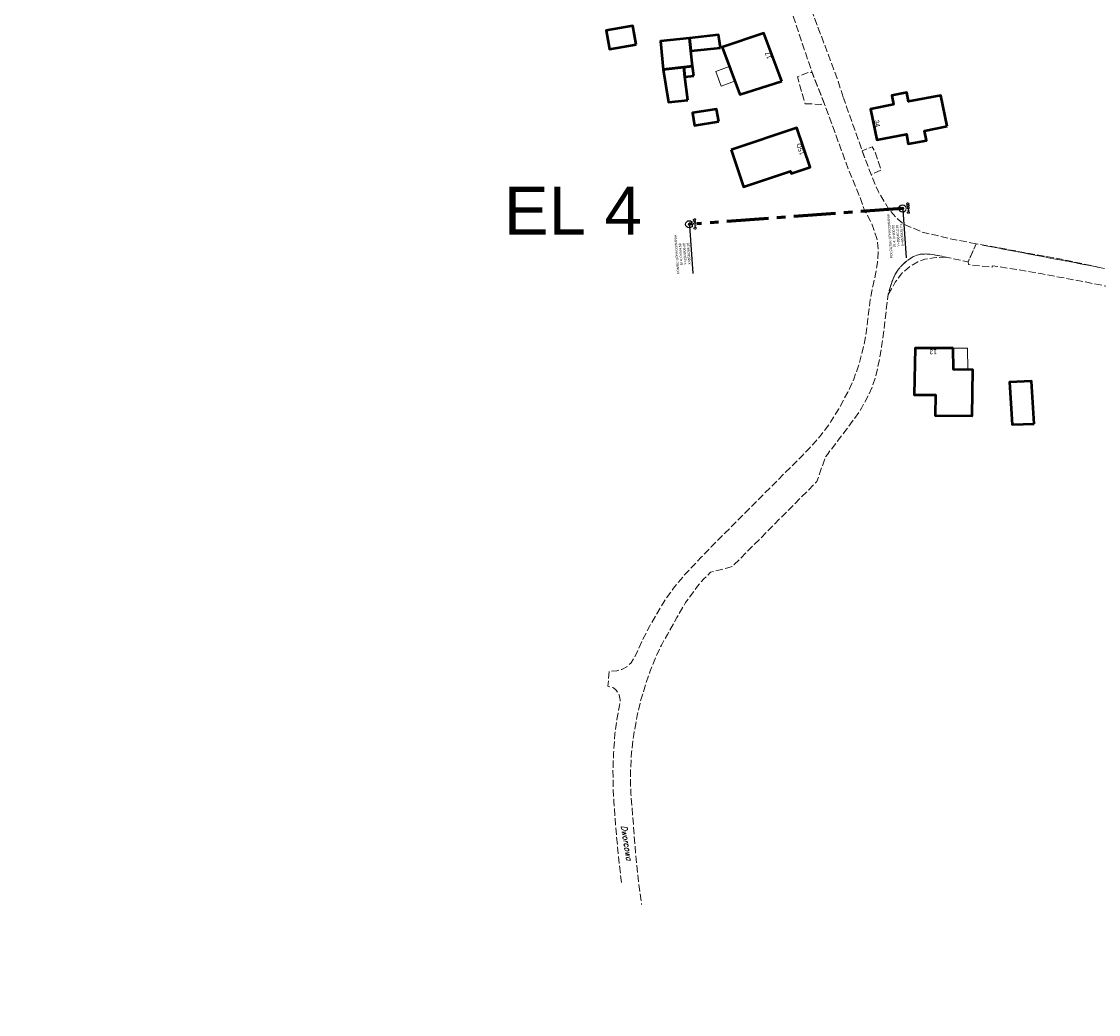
# Model space of a CAD drawing. Header units: metres. Extents: x 6535164 to 6537212, y 5563307 to 5565590.
# Tile 3 of 24: x 6536147 to 6536372, y 5563845 to 5564052. Entities that reach past the tile are written whole.
import ezdxf
from ezdxf.enums import TextEntityAlignment as Align

# ---------------------------------------------------------------- set-up
doc = ezdxf.new("R2010")
doc.units = ezdxf.units.M
doc.linetypes.add('1.5_0.5', pattern=[2, 1.5, -0.5])
doc.linetypes.add('CENTER', pattern=[2, 1.25, -0.25, 0.25, -0.25])
for name, color, linetype in [('994-Nazwa ulicy', 7, 'Continuous'), ('C-DROGI-SYTUACJA', 7, 'Continuous'), ('C-DROGI-SYTUACJA-ETYKIETY', 10, 'Continuous'), ('jezdnia (powierzchnia)', 7, 'Continuous')]:
    doc.layers.add(name, color=color, linetype=linetype)
doc.layers.add('EGB', color=7, linetype='Continuous', lineweight=20, true_color=0x000000)
doc.layers.add('EGB_O', color=7, linetype='Continuous', lineweight=20, true_color=0x000000)
doc.styles.add('EGiB', font='txt', dxfattribs={"width": 0.9})
doc.styles.get("Standard").update_dxf_attribs({"font": 'simplex.shx'})

# ---------------------------------------------------------------- blocks, each defined once
blk = doc.blocks.new('AeccTickCircle')
blk.add_circle((0, 0), 1)
blk = doc.blocks.new('kilometraz')
at = {"linetype": 'ByBlock', "lineweight": -2}
blk.add_hatch(color=0, dxfattribs=at).paths.add_polyline_path([(0, -0.5, 0.414214), (0.5, 0, 0.414214), (0, 0.5)])
at = {"color": 0, "linetype": 'ByBlock', "lineweight": -2}
blk.add_line((0, 0.5), (0, -0.5), dxfattribs=at)
blk.add_circle((0, 0), 0.5, dxfattribs=at)
blk = doc.blocks.new('AeccTickLine')
blk.add_line((0, -0.5), (0, 0.5))
blk = doc.blocks.new('EGAD')
at = {"layer": 'EGB_O', "color": 0, "style": 'EGiB', "width": 0.9}
blk.add_attdef('NRA', text='', height=2, dxfattribs=at).set_placement((0, 0), align=Align.MIDDLE_CENTER)

msp = doc.modelspace()

# ---------------------------------------------------------------- linework, layer by layer
at = {"layer": 'C-DROGI-SYTUACJA', "color": 10, "linetype": 'CENTER', "lineweight": 60, "ltscale": 7}
msp.add_line((6536330.744, 5564012.974), (6536286.28, 5564009.68), dxfattribs=at)
at = {"layer": 'C-DROGI-SYTUACJA', "color": 1, "linetype": 'Continuous', "lineweight": -3}
for p, q in [((6536330.655, 5564012.886), (6536330.832, 5564013.063)), ((6536330.655, 5564013.063), (6536330.832, 5564012.886)), ((6536330.655, 5564012.886), (6536330.832, 5564013.063)), ((6536330.655, 5564013.063), (6536330.832, 5564012.886)), ((6536286.192, 5564009.592), (6536286.368, 5564009.768)), ((6536286.192, 5564009.768), (6536286.368, 5564009.592))]:
    msp.add_line(p, q, dxfattribs=at)
for centre in [(6536330.744, 5564012.974), (6536330.744, 5564012.974), (6536286.28, 5564009.68)]:
    msp.add_circle(centre, 0.0625, dxfattribs=at)
at = {"layer": 'C-DROGI-SYTUACJA-ETYKIETY', "color": 10, "linetype": 'Continuous', "lineweight": -3}
for p, q in [((6536330.767, 5564012.663), (6536331.505, 5564002.69)), ((6536286.303, 5564009.368), (6536287.042, 5563999.396))]:
    msp.add_line(p, q, dxfattribs=at)
at = {"layer": 'EGB', "color": 18, "lineweight": 50, "true_color": 0x000000}
for points in [[(6536275.19, 5564047.17), (6536274.54, 5564051.05), (6536268.98, 5564050.06), (6536269.65, 5564046.21)], [(6536286.98, 5564042.64), (6536286.64, 5564045.83), (6536286.35, 5564048.5), (6536280.27, 5564047.85), (6536280.85, 5564041.92), (6536285.17, 5564042.43)], [(6536292.79, 5564046.48), (6536292.39, 5564049.15), (6536286.35, 5564048.5), (6536286.64, 5564045.83)], [(6536305.56, 5564039.52), (6536301.83, 5564049.55), (6536293.11, 5564046.58), (6536296.79, 5564036.72)], [(6536286.01, 5564035.57), (6536285.37, 5564040.43), (6536285.17, 5564042.43), (6536280.85, 5564041.92), (6536281.96, 5564035.15)], [(6536287.21, 5564040.6), (6536286.98, 5564042.64), (6536285.17, 5564042.43), (6536285.37, 5564040.43)], [(6536340.03, 5564030.14), (6536338.68, 5564036.53), (6536331.98, 5564035.25), (6536331.63, 5564037.18), (6536328.5, 5564036.53), (6536328.86, 5564034.64), (6536324.05, 5564033.69), (6536325.4, 5564027.3), (6536331.54, 5564028.46), (6536331.93, 5564026.45), (6536335.7, 5564027.14), (6536335.33, 5564029.19)], [(6536292.43, 5564031.08), (6536291.97, 5564033.66), (6536286.96, 5564032.92), (6536287.34, 5564030.26)], [(6536295.01, 5564025.18), (6536297.58, 5564017.5), (6536307.36, 5564020.74), (6536307.52, 5564020.3), (6536311.51, 5564021.6), (6536308.72, 5564029.79)], [(6536341.31, 5563983.83), (6536333.33, 5563983.87), (6536333.16, 5563974.17), (6536337.57, 5563974.13), (6536337.53, 5563969.81), (6536345.25, 5563969.76), (6536345.39, 5563979.35), (6536341.38, 5563979.39)], [(6536358.15, 5563968.1), (6536357.63, 5563976.95), (6536353.03, 5563976.75), (6536353.55, 5563967.93)]]:
    msp.add_lwpolyline(points, close=True, dxfattribs=at)
at = {"layer": 'EGB', "color": 18, "lineweight": 18, "true_color": 0x000000}
for points in [[(6536292.95, 5564038.5), (6536291.81, 5564041.55), (6536294.6, 5564042.59), (6536295.74, 5564039.54)], [(6536344.27, 5563983.88), (6536344.34, 5563979.37), (6536341.38, 5563979.39), (6536341.31, 5563983.83)]]:
    msp.add_lwpolyline(points, close=True, dxfattribs=at)
at = {"layer": 'jezdnia (powierzchnia)', "color": 7, "linetype": '1.5_0.5', "lineweight": 18, "flags": 128}
for points in [[(6536314.479, 5564034.728), (6536311.87, 5564041.34), (6536307.86, 5564053.33), (6536306.29, 5564057.75), (6536299.98, 5564074.752), (6536299.188, 5564076.407), (6536298.247, 5564078.748), (6536296.56, 5564083.298), (6536294.147, 5564088.775), (6536290.98, 5564094.882), (6536285.863, 5564102.653), (6536281.11, 5564107.58), (6536280.168, 5564108.151), (6536275.168, 5564113.255), (6536270.96, 5564117.3), (6536270.76, 5564117.96), (6536268.003, 5564120.843), (6536262.82, 5564126.08), (6536254.759, 5564134.217), (6536239.16, 5564149.406), (6536226.06, 5564161.74), (6536222.5, 5564164.96), (6536220.461, 5564167.071), (6536218.61, 5564168.71), (6536216.27, 5564170.9), (6536215.37, 5564171.76), (6536206.939, 5564179.871), (6536197.901, 5564188.623), (6536193.996, 5564192.179), (6536179.028, 5564205.768), (6536176.799, 5564207.604), (6536175.541, 5564208.738), (6536167.477, 5564216.546), (6536155.259, 5564228.819), (6536153.786, 5564230.176), (6536149.452, 5564236.07), (6536148.244, 5564239.623), (6536147.116, 5564243.58), (6536148.004, 5564246.549), (6536148.506, 5564249.258), (6536149.042, 5564252.38), (6536149.511, 5564254.386), (6536151.345, 5564261.781), (6536153.835, 5564272.486), (6536154.841, 5564275.911), (6536158.141, 5564289.801), (6536161.4, 5564304.12), (6536163.617, 5564313.178), (6536164.34, 5564316.51), (6536165.687, 5564321.749), (6536169.944, 5564338.373), (6536175.56, 5564360.869), (6536176.746, 5564366.44), (6536177.686, 5564370.42), (6536179.488, 5564378.907), (6536180.796, 5564387.598), (6536180.629, 5564390.993), (6536188.41, 5564391.575), (6536186.745, 5564390.297), (6536184.987, 5564387.968), (6536184.895, 5564386.54), (6536183.54, 5564380.84), (6536182.894, 5564378.364), (6536181.151, 5564369.475), (6536179.613, 5564362.859), (6536177.815, 5564355.039), (6536173.239, 5564337.337), (6536169.232, 5564320.613), (6536168.599, 5564316.879), (6536169.886, 5564315.18), (6536176.316, 5564314.705), (6536183.75, 5564314.6), (6536183.76, 5564311.65), (6536176.121, 5564311.667), (6536169.489, 5564311.269), (6536166.909, 5564310.225), (6536161.635, 5564288.964), (6536159.029, 5564277.399), (6536158.165, 5564273.616), (6536154.96, 5564260.796), (6536153.824, 5564253.237), (6536152.969, 5564248.65), (6536152.613, 5564245.206), (6536152.816, 5564241.49), (6536153.937, 5564237.42), (6536156.074, 5564234.395), (6536157.087, 5564233.485), (6536160.275, 5564230.179), (6536170.488, 5564219.679), (6536179.942, 5564210.778), (6536198.45, 5564193.359), (6536207.47, 5564184.672), (6536211.645, 5564180.543), (6536223.207, 5564169.826), (6536227.416, 5564165.996), (6536229.828, 5564163.613), (6536237.92, 5564155.85), (6536241.695, 5564151.994), (6536257.3, 5564136.723), (6536268.747, 5564125.6), (6536270.153, 5564125.742), (6536270.915, 5564128.107), (6536274.9, 5564126.602), (6536273.606, 5564121.985), (6536273.233, 5564121.249), (6536284.06, 5564110.5), (6536288.908, 5564105.06), (6536292.853, 5564100.739), (6536294.5, 5564100.45), (6536296.503, 5564093.266), (6536297.525, 5564090.476), (6536300.179, 5564084.633), (6536303.091, 5564078.054), (6536310.469, 5564057.825), (6536317.091, 5564040.081), (6536318.436, 5564036.006)], [(6536328.4, 5563997.31), (6536328.76, 5563998.31), (6536329.24, 5563999.34), (6536329.87, 5564000.31), (6536330.63, 5564001.17), (6536331.48, 5564001.96), (6536332.45, 5564002.65), (6536333.44, 5564003.14), (6536334.44, 5564003.45), (6536335.47, 5564003.49), (6536336.5, 5564003.44), (6536337.61, 5564003.28), (6536339.82, 5564002.82), (6536344.39, 5564001.84), (6536346.08, 5564005.64)], [(6536328.4, 5563997.31), (6536328.09, 5563996.31), (6536327.74, 5563995.03), (6536327.65, 5563994.56), (6536326.85, 5563987.59), (6536326.45, 5563984.6), (6536325.93, 5563981.65), (6536325.52, 5563979.68), (6536325.04, 5563977.73), (6536324.43, 5563975.84), (6536323.65, 5563973.99), (6536322.66, 5563972.26), (6536322.16, 5563971.38), (6536321.68, 5563970.51), (6536319.86, 5563968.07), (6536318.7, 5563966.47), (6536315.66, 5563962.5), (6536315.06, 5563961.71), (6536314.64, 5563961.16), (6536312.89, 5563956.06), (6536295.26, 5563938.36), (6536294.34, 5563938.07), (6536290.73, 5563937.18), (6536289.31, 5563935.76), (6536287.98, 5563934.24), (6536286.2, 5563931.81), (6536285.53, 5563930.82), (6536283.67, 5563927.71), (6536282.22, 5563925.03), (6536281.73, 5563924.21), (6536280.5, 5563921.99), (6536279.24, 5563919.33), (6536278.08, 5563916.37), (6536277, 5563913.22), (6536276.11, 5563910.22), (6536275.44, 5563907.31), (6536274.7, 5563903.37), (6536274.26, 5563899.66), (6536274.05, 5563896.14), (6536274.04, 5563892.66), (6536274.13, 5563890.97), (6536275.19, 5563877.35), (6536275.75, 5563872.36), (6536276.36, 5563867.93)]]:
    msp.add_lwpolyline(points, dxfattribs=at)
for points in [[(6536310.42, 5564034.79), (6536311.92, 5564034.77), (6536313.65, 5564034.68), (6536314.479, 5564034.728), (6536311.87, 5564041.34), (6536311.229, 5564041.352), (6536309.832, 5564040.852), (6536308.86, 5564040.42), (6536309.09, 5564039.43)], [(6536322.308, 5564025.016), (6536324.176, 5564020.066), (6536326.281, 5564021.017), (6536324.975, 5564024.848), (6536324.436, 5564025.817)], [(6536629.55, 5563385.01), (6536629.709, 5563387.636), (6536629.727, 5563391.113), (6536629.688, 5563394.19), (6536628.78, 5563403.37), (6536627.82, 5563412.99), (6536626.243, 5563423.398), (6536624.79, 5563431.57), (6536623.17, 5563437.81), (6536620.53, 5563448.92), (6536618.74, 5563456.36), (6536617.759, 5563461.864), (6536617.154, 5563466.173), (6536616.8, 5563472.65), (6536616.904, 5563477.887), (6536616.87, 5563483.04), (6536617.184, 5563495.579), (6536618.07, 5563509.19), (6536618.433, 5563514.287), (6536619.14, 5563526.38), (6536619.356, 5563531.902), (6536620.391, 5563545.475), (6536620.515, 5563556.679), (6536622.04, 5563579.65), (6536622.07, 5563589.069), (6536624.61, 5563592.78), (6536625.1, 5563593.16), (6536629.17, 5563599.18), (6536634.06, 5563605.72), (6536650.12, 5563622.72), (6536661.86, 5563634.63), (6536668.39, 5563640.48), (6536673.06, 5563644.22), (6536675.2, 5563645.71), (6536672.74, 5563647.9), (6536672.08, 5563647.75), (6536668.39, 5563644.56), (6536662.66, 5563639.72), (6536656.58, 5563633.89), (6536645.84, 5563622.82), (6536632.5, 5563608.69), (6536623.9, 5563600.18), (6536622.71, 5563599.78), (6536622.072, 5563599.596), (6536621.38, 5563599.94), (6536619.89, 5563600.77), (6536619.038, 5563601.757), (6536616.391, 5563611.063), (6536612.128, 5563621.489), (6536606.47, 5563634.3), (6536602.6, 5563642.87), (6536600.989, 5563645.966), (6536599.32, 5563649.93), (6536597.523, 5563654.28), (6536595.629, 5563658.877), (6536594.38, 5563663.7), (6536593.534, 5563666.455), (6536592.702, 5563669.939), (6536591.894, 5563673.214), (6536590.8, 5563679.33), (6536590.203, 5563683.463), (6536589.693, 5563686.928), (6536589.25, 5563693.81), (6536588.981, 5563699.381), (6536588.06, 5563710.56), (6536586.934, 5563727.329), (6536586.443, 5563733.146), (6536586.01, 5563737.884), (6536584.102, 5563762.462), (6536584.06, 5563766.1), (6536583.59, 5563772.35), (6536582.96, 5563781.15), (6536581.46, 5563802.48), (6536580.3, 5563812.858), (6536578.979, 5563826.275), (6536577.725, 5563834.908), (6536577.004, 5563839.18), (6536576.662, 5563842.092), (6536575.511, 5563848.296), (6536573.914, 5563854.389), (6536572.974, 5563857.06), (6536572.35, 5563858.32), (6536570.935, 5563861.042), (6536568.635, 5563864.563), (6536564.92, 5563869.067), (6536559.088, 5563875.479), (6536546.337, 5563887.255), (6536536.71, 5563896.25), (6536530.57, 5563901.17), (6536527.406, 5563903.428), (6536522.557, 5563906.731), (6536513.72, 5563912.43), (6536509.07, 5563914.837), (6536504.137, 5563917.635), (6536500.846, 5563919.088), (6536494.87, 5563922.316), (6536489.01, 5563925.853), (6536483.652, 5563929.574), (6536478.402, 5563933.32), (6536473.393, 5563937.882), (6536470.591, 5563940.37), (6536465.899, 5563945.003), (6536458.27, 5563952.888), (6536454.38, 5563956.875), (6536447.877, 5563964.263), (6536447.877, 5563964.263), (6536440.82, 5563972.033), (6536436.184, 5563977.032), (6536433.022, 5563980.223), (6536428.967, 5563983.704), (6536426.97, 5563985.95), (6536418.48, 5563990.11), (6536416.339, 5563990.544), (6536398.9, 5563995.11), (6536389.829, 5563997.114), (6536389.332, 5563998.606), (6536389.99, 5564002.18), (6536387.33, 5564002.66), (6536386.647, 5564000.043), (6536385.5, 5563998.07), (6536347.345, 5564005.351), (6536371.509, 5564000.754), (6536364.412, 5564002.282), (6536346.08, 5564005.64), (6536344.39, 5564001.84), (6536344.48, 5564001.27), (6536349.4, 5564000.77), (6536349.51, 5564001.04), (6536354.774, 5564000.2), (6536359.826, 5563999.339), (6536368.859, 5563997.656), (6536386.708, 5563994.069), (6536400.768, 5563990.666), (6536404.579, 5563989.677), (6536405.522, 5563989.381), (6536408.95, 5563988.46), (6536416.184, 5563986.1), (6536419.31, 5563984.711), (6536423.801, 5563982.222), (6536427.212, 5563979.856), (6536430.145, 5563977.317), (6536434.225, 5563973.488), (6536437.518, 5563970.008), (6536445.328, 5563961.428), (6536453.447, 5563952.025), (6536458.293, 5563946.723), (6536462.625, 5563942.192), (6536469.857, 5563935.35), (6536476.029, 5563930.259), (6536481.458, 5563926.07), (6536486.785, 5563922.591), (6536493.193, 5563918.799), (6536500.56, 5563914.84), (6536506.919, 5563911.443), (6536510.49, 5563909.39), (6536513.038, 5563908.187), (6536520.318, 5563903.692), (6536525.693, 5563899.833), (6536531.15, 5563895.93), (6536543.621, 5563884.473), (6536552.245, 5563875.353), (6536553.58, 5563874.102), (6536558.426, 5563869.282), (6536562.515, 5563865.001), (6536566.561, 5563859.959), (6536568.49, 5563856.21), (6536569.744, 5563853.213), (6536570.235, 5563851.585), (6536570.722, 5563849.691), (6536571.353, 5563846.753), (6536572.037, 5563843.338), (6536572.418, 5563841.454), (6536572.606, 5563839.591), (6536573.138, 5563836.652), (6536573.264, 5563835.015), (6536574.028, 5563828.744), (6536574.433, 5563824.627), (6536574.65, 5563821.78), (6536574.958, 5563818.952), (6536575.538, 5563811.73), (6536575.48, 5563811.36), (6536575.86, 5563807.05), (6536576.06, 5563806.42), (6536577.356, 5563794.419), (6536578.1, 5563785.92), (6536578.81, 5563782.28), (6536579.762, 5563767.576), (6536580.176, 5563758.684), (6536581.64, 5563737.83), (6536581.75, 5563731.93), (6536582.35, 5563724.91), (6536584.536, 5563699.449), (6536585.08, 5563685.94), (6536586.56, 5563678.022), (6536587.15, 5563675.34), (6536588.453, 5563669.142), (6536588.966, 5563667.004), (6536590.876, 5563660.633), (6536590.876, 5563660.633), (6536593.034, 5563654.439), (6536595.321, 5563648.541), (6536597.197, 5563644.109), (6536598.76, 5563640.64), (6536604.18, 5563628.94), (6536608.155, 5563619.788), (6536611, 5563612.58), (6536612.259, 5563609.42), (6536614.483, 5563602.66), (6536615.18, 5563600.57), (6536616.92, 5563592.7), (6536617.291, 5563587.546), (6536617.188, 5563582.023), (6536617.17, 5563576.47), (6536616.43, 5563559.23), (6536616.24, 5563554.93), (6536615.767, 5563545.633), (6536614.18, 5563520.68), (6536613.672, 5563512.7), (6536612.64, 5563486.38), (6536612.426, 5563478.139), (6536611.76, 5563472.11), (6536612.2, 5563466.02), (6536612.8, 5563462.02), (6536613.91, 5563456.1), (6536615.54, 5563449.23), (6536618.85, 5563435.54), (6536621.9, 5563422.89), (6536622.83, 5563419.56), (6536623.886, 5563412.766), (6536624.17, 5563408.5), (6536624.85, 5563399.48), (6536624.99, 5563390), (6536624.72, 5563386.86), (6536623.36, 5563387.04), (6536622.49, 5563384.49)], [(6536327.74, 5563995.03), (6536328.45, 5563996.2), (6536329.19, 5563997.61), (6536330.49, 5563999.38), (6536332.2, 5564000.84), (6536333.9, 5564001.85), (6536335.41, 5564002.41), (6536337.21, 5564002.7), (6536339.82, 5564002.82), (6536337.61, 5564003.28), (6536336.5, 5564003.44), (6536335.47, 5564003.49), (6536334.44, 5564003.45), (6536333.44, 5564003.14), (6536332.45, 5564002.65), (6536331.48, 5564001.96), (6536330.63, 5564001.17), (6536329.87, 5564000.31), (6536329.24, 5563999.34), (6536328.76, 5563998.31), (6536328.4, 5563997.31), (6536328.09, 5563996.31)]]:
    msp.add_lwpolyline(points, close=True, dxfattribs=at)

# ---------------------------------------------------------------- block references
at = {"layer": 'C-DROGI-SYTUACJA-ETYKIETY', "color": 10, "linetype": 'Continuous', "lineweight": -3, "ltscale": 5, "xscale": 0.75, "yscale": 0.75, "zscale": 0.75, "rotation": 184.2372557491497}
for p in [(6536330.744, 5564012.974), (6536286.28, 5564009.68)]:
    msp.add_blockref('AeccTickCircle', p, dxfattribs=at)
at = {"layer": 'C-DROGI-SYTUACJA-ETYKIETY', "color": 10, "linetype": 'Continuous', "lineweight": 60, "ltscale": 5, "xscale": 0.375, "yscale": 0.375, "zscale": 0.375, "rotation": 184.2372557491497}
for p in [(6536290.853, 5564010.019), (6536310.798, 5564011.497)]:
    msp.add_blockref('AeccTickLine', p, dxfattribs=at)
at = {"layer": 'EGB', "color": 18, "true_color": 0x000000}
ref = msp.add_blockref('EGAD', (6536303.22, 5564045.08), dxfattribs=dict(at, xscale=0.5, yscale=0.5, zscale=0.5))
ref.add_attrib('NRA', '17', dxfattribs={"layer": 'EGB_O', "color": 0, "height": 1, "rotation": 110.39751, "style": 'EGiB', "width": 0.9}).set_placement((6536303.22, 5564045.08), align=Align.CENTER)
ref = msp.add_blockref('EGAD', (6536324.96, 5564030.6), dxfattribs=dict(at, xscale=0.5, yscale=0.5, zscale=0.5))
ref.add_attrib('NRA', '34', dxfattribs={"layer": 'EGB_O', "color": 0, "height": 1, "rotation": 281.92961, "style": 'EGiB', "width": 0.9}).set_placement((6536324.96, 5564030.6), align=Align.CENTER)
ref = msp.add_blockref('EGAD', (6536309.92, 5564025.49), dxfattribs=dict(at, xscale=0.5, yscale=0.5, zscale=0.5))
ref.add_attrib('NRA', '15D', dxfattribs={"layer": 'EGB_O', "color": 0, "height": 1, "rotation": 108.81041, "style": 'EGiB', "width": 0.9}).set_placement((6536309.92, 5564025.49), align=Align.CENTER)
ref = msp.add_blockref('EGAD', (6536337.13, 5563983.6), dxfattribs=dict(at, xscale=0.5, yscale=0.5, zscale=0.5))
ref.add_attrib('NRA', '13', dxfattribs={"layer": 'EGB_O', "color": 0, "height": 1, "rotation": 178.9691, "style": 'EGiB', "width": 0.9}).set_placement((6536337.13, 5563983.6), align=Align.CENTER)

# ---------------------------------------------------------------- texts
at = {"insert": (6536247.663, 5564017.532), "char_height": 10, "attachment_point": 1}
msp.add_mtext_dynamic_manual_height_columns('{\\fArial|b0|i0|c238|p34;\\C6;EL\\fArial|b0|i0|c0|p34; \\fArial|b0|i0|c238|p34;4}', width=28.59603, gutter_width=1, heights=[0], dxfattribs=at)
at = {"layer": '994-Nazwa ulicy', "color": 7, "linetype": 'Continuous', "lineweight": 25, "oblique": 15, "width": 0.9}
msp.add_text('Dworcowa', height=1.25, rotation=278.79507, dxfattribs=at).set_placement((6536272.055, 5563884.305))
at = {"layer": 'C-DROGI-SYTUACJA-ETYKIETY', "color": 7, "linetype": 'Continuous', "lineweight": -3, "char_height": 0.5, "attachment_point": 8, "rotation": 94.23724}
for s, insert in [('{\\fArial|b0|i0|c0|p2;POCZĄTEK OPRACOWANIA \\PEl 4: 0+000.00\\P\\fArial|b0|i0|c0|p34;Y=5564012.97\\PX=6536330.74}', (6536330.848, 5564007.422)), ('{\\fArial|b0|i0|c0|p2;KONIEC OPRACOWANIA \\PEl 4: 0+044.59\\P\\fArial|b0|i0|c0|p34;Y=5564009.68\\PX=6536286.28}', (6536286.424, 5564003.587))]:
    msp.add_mtext(s, dxfattribs=dict(at, insert=insert))

# ---------------------------------------------------------------- next in the draw order: texts
at = {"layer": 'C-DROGI-SYTUACJA-ETYKIETY', "color": 10, "linetype": 'Continuous', "lineweight": 30, "char_height": 0.5, "attachment_point": 2, "rotation": 94.23726, "bg_fill": 3, "box_fill_scale": 1.3125, "bg_fill_color": 256, "bg_fill_true_color": 13158600, "bg_fill_transparency": 0}
for s, insert, width in [('0+000', (6536331.647, 5564013.041), 1.91838), ('0+045', (6536287.184, 5564009.747), 1.92389)]:
    msp.add_mtext(s, dxfattribs=dict(at, insert=insert, width=width))

# ---------------------------------------------------------------- next in the draw order: linework, layer by layer
at = {"layer": 'jezdnia (powierzchnia)', "color": 7, "linetype": '1.5_0.5', "lineweight": 18, "flags": 128}
for points in [[(6536272.15, 5563872.48), (6536271.48, 5563878.46), (6536271.1, 5563882.45), (6536270.77, 5563886.44), (6536270.56, 5563889.47), (6536270.42, 5563892.6), (6536270.38, 5563896), (6536270.5, 5563899.48), (6536270.8, 5563903.47), (6536271.2, 5563906.5), (6536271.74, 5563909.42), (6536271.89, 5563910.54), (6536271.66, 5563911.63), (6536271.08, 5563912.59), (6536270.48, 5563913.07), (6536269.34, 5563913.44), (6536269.62, 5563916.51), (6536271.18, 5563916.63), (6536272.2, 5563916.91), (6536273.24, 5563917.45), (6536274.15, 5563918.29), (6536274.93, 5563919.56), (6536276.62, 5563923.19), (6536278, 5563925.88), (6536279.5, 5563928.47), (6536281.03, 5563931.08), (6536283.02, 5563933.85), (6536285.32, 5563936.64), (6536286.12, 5563937.43), (6536288.77, 5563940.27), (6536290.86, 5563942.45), (6536293.69, 5563945.29), (6536309.94, 5563961.59), (6536311.38, 5563963.1), (6536312.76, 5563964.58), (6536314, 5563966.11), (6536315.82, 5563968.56), (6536317.45, 5563971.24), (6536319.3, 5563974.67), (6536320.57, 5563977.43), (6536321.67, 5563980.42), (6536322.75, 5563984.72), (6536323.15, 5563987.08), (6536323.53, 5563990.05), (6536324, 5563994.02), (6536324.58, 5563996.98), (6536325.1, 5563999.31), (6536325.5, 5564001.74), (6536325.68, 5564003.95), (6536325.54, 5564005.95), (6536325.302, 5564006.904), (6536324.323, 5564009.776), (6536323.126, 5564012.091), (6536322.882, 5564012.417), (6536321.836, 5564015.382), (6536319.604, 5564020.725), (6536314.479, 5564034.728)], [(6536346.08, 5564005.64), (6536341.424, 5564006.495), (6536334.739, 5564008.095), (6536330.987, 5564009.701), (6536329.677, 5564010.798), (6536327.815, 5564012.912), (6536325.705, 5564016.445), (6536324.176, 5564020.066), (6536322.308, 5564025.016), (6536318.436, 5564036.006)], [(6536346.08, 5564005.64), (6536341.424, 5564006.495), (6536334.739, 5564008.095), (6536330.987, 5564009.701), (6536329.677, 5564010.798), (6536327.815, 5564012.912), (6536325.705, 5564016.445), (6536324.176, 5564020.066), (6536322.308, 5564025.016), (6536318.436, 5564036.006)]]:
    msp.add_lwpolyline(points, dxfattribs=at)

# ---------------------------------------------------------------- next in the draw order: block references
at = {"layer": 'C-DROGI-SYTUACJA-ETYKIETY', "color": 10, "linetype": 'Continuous', "lineweight": 15, "ltscale": 5, "xscale": 0.5000000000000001, "yscale": 0.5000000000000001, "zscale": 0.5000000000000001, "rotation": 184.2372557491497}
for p in [(6536330.744, 5564012.974), (6536286.28, 5564009.68)]:
    msp.add_blockref('kilometraz', p, dxfattribs=at)

doc.saveas('drawing.dxf')
